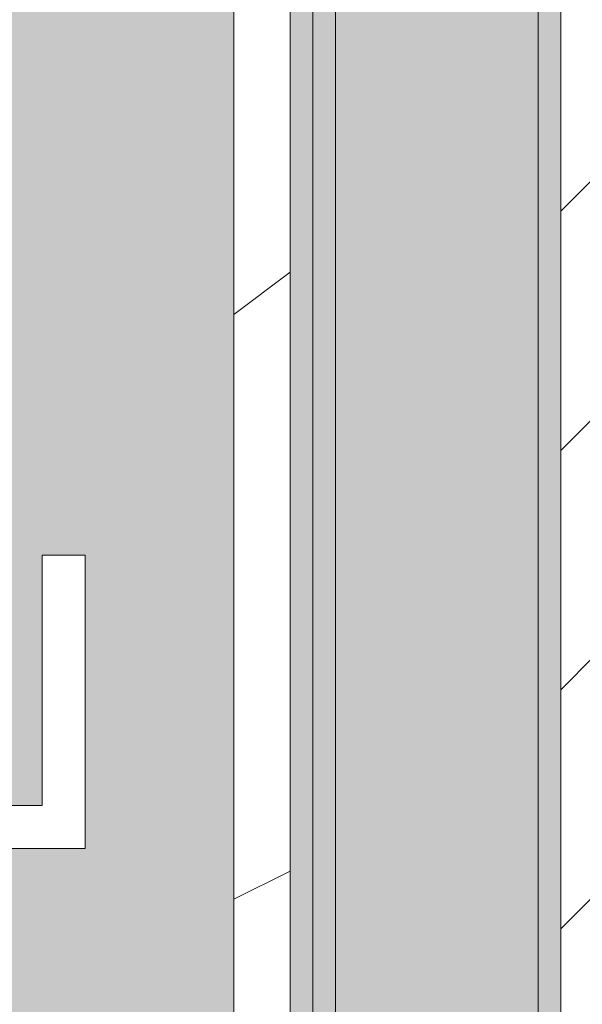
# Model space of a CAD drawing. Header units: millimetres. Extents: x 5980700 to 6194397, y -12939 to 2351883.
# Tile 71 of 124: x 6035928 to 6036178, y -2840 to -2403. Entities that reach past the tile are written whole.
import ezdxf

# ---------------------------------------------------------------- set-up
doc = ezdxf.new("R2010")
doc.units = ezdxf.units.MM
for name, color, linetype, lineweight in [('A-DOOR', 31, 'Continuous', 9), ('A-FLOR-PATT', 8, 'Continuous', 18), ('A-WALL', 113, 'Continuous', 18), ('A-WALL-PATT', 111, 'Continuous', 25)]:
    doc.layers.add(name, color=color, linetype=linetype, lineweight=lineweight)

# ---------------------------------------------------------------- blocks, each defined once
blk = doc.blocks.new('FX-ESQ-INT_PORTA_VISOR-1FL - 92x210cm_100x215cm-1FL-MAD-3_0cmFolha_Maçaneta 01-V73-PLANTA DE CAIMENTO DE PISOS - TÉRREO')
at = {"layer": 'A-DOOR', "lineweight": 5}
for p, q in [((-470.0000000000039, 935.0000000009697), (-509.0050666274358, 935.0000000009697)), ((-509.0050666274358, 935.0000000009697), (-509.005066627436, 805.0000000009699)), ((-490.0050666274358, 805.0000000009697), (-490.0050666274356, 916.0000000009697)), ((-490.0050666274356, 916.0000000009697), (-470.0000000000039, 916.0000000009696)), ((-509.005066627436, 805.0000000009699), (-490.0050666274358, 805.0000000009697))]:
    blk.add_line(p, q, dxfattribs=at)
blk = doc.blocks.new('BE-PMSa-MOD-ARQ-CONEXAODOFUTURO-EX-000-R_rvt-1-PLANTA DE CAIMENTO DE PISOS - TÉRREO')
at = {"layer": 'A-FLOR-PATT', "lineweight": 5}
h = blk.add_hatch(dxfattribs=at)
h.set_pattern_fill('FP_109', color=133, style=0, pattern_type=2)
h.set_pattern_definition([(49.99999999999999, (0, 0), (182.184668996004, -15.93908553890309), [19.05, -209.55]), (355, (0, 0), (-35.24242749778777, 191.0566080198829), [15.24, -167.64]), (100.451, (15.182, -1.328), (146.9425016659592, 175.1166878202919), [16.19, -178.09]), (46.184, (0, 50.8), (271.0788941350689, -42.04327417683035), [28.575, -314.325]), (96.636, (22.59, 47.297), (237.4025071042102, 247.4272132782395), [24.285, -267.135]), (351.184, (0, 50.8), (237.404605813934, 247.4251178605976), [22.86, -251.46]), (21, (25.4, 38.1), (151.6148798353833, -102.2655185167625), [19.05, -209.55]), (326, (25.4, 38.1), (61.80235996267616, 184.1877424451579), [15.24, -167.64]), (71.45100000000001, (38.035, 29.578), (213.4170626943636, 81.92136778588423), [16.19, -178.09]), (37.50000000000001, (0, 0), (3.08832282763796, 84.55507579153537), [8.382, -157.226, 8.382, -161.798, -168.275]), (37.50000000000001, (0, 0), (3.08832282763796, 84.55507579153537), [-335.788, 8.382, -159.893]), (7.499999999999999, (0, 0), (66.81943811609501, 100.1807470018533), [8.382, -88.646, 8.382, -153.416, -64.135]), (7.499999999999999, (0, 0), (66.81943811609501, 100.1807470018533), [-258.826, 8.382, -55.753]), (327.5, (-56.642, 0), (135.5904877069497, -5.7289126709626), [8.382, -55.118, 8.382, -189.738, -262.89]), (327.5, (-56.642, 0), (135.5904877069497, -5.7289126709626), [-261.62, 8.382, -254.508]), (317.5, (-82.042, 0), (148.1288864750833, 25.42676126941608), [8.382, -74.168, 8.382, -123.19, -186.69]), (317.5, (-82.042, 0), (148.1288864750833, 25.42676126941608), [-214.122, 8.382, -178.308])])
h.paths.add_polyline_path([(-4441.627696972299, -8177.825683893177), (-4441.627696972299, -8167.82568389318), (-4451.627696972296, -8167.82568389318), (-4451.627696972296, -8177.825683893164)])
h.paths.add_polyline_path([(20075.50989163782, -8167.825683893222), (20089.3868260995, -8167.825683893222), (20089.38682609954, -5194.841794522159), (19913.38333741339, -5194.841794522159), (19913.38333741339, -4838.84179452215), (20089.38682609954, -4838.841794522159), (20089.38682609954, -2003.841794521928), (19923.3833374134, -2003.841794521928), (19923.38333741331, -1915.841005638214), (15956.88333741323, -1915.841005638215), (15956.88333741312, -2008.841794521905), (15620.88333741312, -2008.841794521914), (15620.88333741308, -1915.841005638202), (12301.88333741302, -1915.841005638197), (12301.88333741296, -2008.841794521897), (11965.88333741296, -2008.84179452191), (11965.88333741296, -1915.841005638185), (9479.379702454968, -1915.841005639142), (9479.379702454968, -1900.841005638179), (8579.379702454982, -1900.841005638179), (8579.379702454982, -2050.841005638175), (11830.88333741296, -2050.841005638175), (11830.88333741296, -2143.841794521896), (12436.88333741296, -2143.841794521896), (12436.88333741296, -2050.84100563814), (15485.88333741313, -2050.841005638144), (15485.88333741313, -2143.841794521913), (16091.88333741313, -2143.841794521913), (16091.88333741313, -2050.841005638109), (19788.3833374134, -2050.841005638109), (19788.3833374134, -2138.841794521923), (19964.38682609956, -2138.841794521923), (19964.38682609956, -4713.841794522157), (19788.3833374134, -4713.841794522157), (19788.3833374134, -5319.841794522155), (19964.38682609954, -5319.841794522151), (19964.38682609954, -8042.825683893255), (8511.785154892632, -8042.825683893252), (8511.785154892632, -4063.84179452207), (8559.379702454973, -4063.841794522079), (8559.379702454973, -3457.84179452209), (8511.785154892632, -3457.84179452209), (8511.785154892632, -2770.84100563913), (8500.374635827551, -2770.84100563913), (8500.374635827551, -2640.841005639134), (8511.785154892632, -2640.841005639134), (8511.785154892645, -2138.841794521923), (8549.379702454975, -2138.826511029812), (8549.379702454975, -1900.841005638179), (8539.379702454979, -1900.841005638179), (8539.379702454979, -1915.841005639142), (8424.379702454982, -1915.841005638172), (8424.379702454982, -2003.841794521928), (8386.785154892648, -2003.841794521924), (8386.785154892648, -3582.841794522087), (8434.379702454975, -3582.841794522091), (8434.379702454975, -3938.841794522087), (8386.78515489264, -3938.841794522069), (8386.78515489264, -8167.825683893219), (19983.39944753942, -8167.825683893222)])
h.paths.add_polyline_path([(-4451.627696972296, -8167.82568389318), (-4451.627696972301, -1915.841005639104), (-4556.62769697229, -1915.841005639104), (-4556.62769697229, -1900.841005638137), (-4566.627696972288, -1900.841005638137), (-4566.627696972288, -2740.841005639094), (-4556.627696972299, -2740.841005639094), (-4556.627696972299, -2751.841005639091), (-4536.622630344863, -2751.841005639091), (-4536.622630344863, -2640.841005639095), (-4517.622630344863, -2640.841005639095), (-4517.622630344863, -2770.841005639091), (-4556.627696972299, -2770.841005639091), (-4556.627696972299, -2780.841005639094), (-4566.627696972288, -2780.841005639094), (-4566.627696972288, -2820.841005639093), (-4576.627696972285, -2820.841005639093), (-4576.627696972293, -8042.825683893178), (-16321.61588607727, -8042.825683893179), (-16321.61588608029, -5319.841794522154), (-16145.61666258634, -5319.841794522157), (-16145.61666258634, -4713.841794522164), (-16321.61588608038, -4713.841794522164), (-16321.61588608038, -2138.841794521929), (-16145.61666258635, -2138.841794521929), (-16145.61666258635, -2050.841005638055), (-12201.61666258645, -2050.841005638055), (-12201.61666258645, -2138.841794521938), (-11585.61666258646, -2138.841794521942), (-11585.61666258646, -2050.841005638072), (-8474.116662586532, -2050.841005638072), (-8474.116662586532, -2138.841794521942), (-7858.116662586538, -2138.841794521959), (-7858.116662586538, -2050.841005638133), (-4596.627696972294, -2049.966749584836), (-4596.627696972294, -1900.841005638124), (-5496.627696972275, -1900.841005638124), (-5496.627696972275, -1915.841005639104), (-7993.116662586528, -1915.841005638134), (-7993.116662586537, -2003.841794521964), (-8339.116662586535, -2003.841794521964), (-8339.116662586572, -1915.841005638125), (-11720.6166625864, -1915.841005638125), (-11720.61666258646, -2003.841794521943), (-12066.61666258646, -2003.841794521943), (-12066.61666258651, -1915.841005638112), (-16280.61666258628, -1915.841005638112), (-16280.61666258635, -2003.84179452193), (-16446.61588608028, -2003.84179452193), (-16446.61588608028, -4838.841794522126), (-16270.61666258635, -4838.841794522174), (-16270.61666258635, -5194.841794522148), (-16446.61588608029, -5194.841794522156), (-16446.61588608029, -8167.825683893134), (-4512.987072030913, -8167.825683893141)])
h.paths.add_polyline_path([(-6183.614845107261, -327.1176804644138), (-6183.612822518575, -327.1195872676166), (-6151.433903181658, -327.1195872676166)])
h.paths.add_polyline_path([(-6183.614845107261, -1157.117680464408), (-6183.612822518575, -1157.119587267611), (-6174.673446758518, -1157.119587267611)])
h.paths.add_polyline_path([(9914.343509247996, -1770.841005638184), (10006.38515489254, -1770.841005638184), (10006.38515489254, -14.61798700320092), (9529.379702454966, -14.61798700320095), (9529.379702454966, -29.61798700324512), (9479.379702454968, -29.61798700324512), (9479.379702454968, -14.61798700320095), (8539.379702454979, -14.617987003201), (8539.379702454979, -29.61798700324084), (8489.37970245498, -28.80444696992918), (8489.37970245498, -14.617987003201), (-2271.114845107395, -14.6179870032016), (-2271.114845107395, -29.61036006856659), (-2321.114845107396, -29.61036006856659), (-2321.114845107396, -14.6179870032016), (-3061.11484510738, -14.61798700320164), (-3061.11484510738, -29.6103600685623), (-3111.114845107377, -29.61036006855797), (-3111.114845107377, -14.61798700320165), (-3280.616662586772, -14.61798700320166), (-3280.616662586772, -29.61036006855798), (-3330.616662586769, -29.61036006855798), (-3330.616662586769, -14.61798700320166), (-4070.616662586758, -14.6179870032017), (-4070.616662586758, -29.61036006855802), (-4120.616662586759, -29.61036006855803), (-4120.616662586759, -14.6179870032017), (-4506.627696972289, -14.61798700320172), (-4506.627696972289, -29.61036006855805), (-4556.62769697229, -29.61036006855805), (-4556.62769697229, -14.61798700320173), (-5496.627696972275, -14.61798700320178), (-5496.627696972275, -29.61036006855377), (-5546.627696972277, -29.61036006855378), (-5546.627696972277, -14.61798700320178), (-6183.614845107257, -14.61798700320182), (-6183.614845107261, -1770.841005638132), (-5546.627696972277, -1770.841005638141), (-5546.627696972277, -1755.841005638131), (-5496.627696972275, -1755.841005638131), (-5496.627696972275, -1770.841005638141), (-4556.62769697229, -1770.841005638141), (-4556.62769697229, -1755.841005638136), (-4506.627696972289, -1755.841005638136), (-4506.627696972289, -1770.841005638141), (-4436.616662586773, -1770.841005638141), (-4436.616662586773, -1682.841794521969), (-4120.616662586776, -1682.841794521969), (-4120.616662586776, -1770.841005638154), (-1313.614873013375, -1770.841005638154), (-1313.614873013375, -1755.841005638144), (-1243.614873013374, -1755.841005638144), (-1243.614873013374, -1770.841005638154), (-403.6148730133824, -1770.841005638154), (-403.6148730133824, -1755.841005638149), (-333.6148730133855, -1755.841005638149), (-333.6148730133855, -1770.841005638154), (748.3833374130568, -1770.841005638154), (748.3833374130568, -1755.841005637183), (818.3833374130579, -1755.841005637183), (818.3833374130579, -1770.841005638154), (1678.38333741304, -1770.841005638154), (1678.38333741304, -1620.841005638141), (-3970.61666258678, -1620.841005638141), (-3970.61666258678, -1532.841794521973), (-4586.616662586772, -1532.841794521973), (-4586.616662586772, -1620.841005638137), (-6033.61484510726, -1620.841005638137), (-6033.61484510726, -164.6179870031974), (9856.385154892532, -164.6179870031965), (9856.385154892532, -1620.841005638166), (8559.379702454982, -1620.841005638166), (8559.379702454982, -1532.841794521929), (7943.379702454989, -1532.841794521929), (7943.379702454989, -1620.841005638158), (2294.383337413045, -1620.970226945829), (2294.383337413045, -1770.841005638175), (3154.383337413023, -1770.841005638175), (3154.383337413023, -1755.841005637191), (3224.383337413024, -1755.841005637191), (3224.383337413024, -1770.841005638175), (4236.385126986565, -1770.841005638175), (4236.385126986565, -1755.841005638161), (4306.385126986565, -1755.841005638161), (4306.385126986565, -1770.841005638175), (5146.385126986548, -1770.841005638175), (5146.385126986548, -1755.841005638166), (5216.38512698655, -1755.841005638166), (5216.38512698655, -1770.841005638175), (8093.379702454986, -1770.841005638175), (8093.379702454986, -1682.841794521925), (8409.379702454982, -1682.841794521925), (8409.379702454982, -1770.841005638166), (8489.37970245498, -1770.841005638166), (8489.37970245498, -1755.841005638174), (8539.379702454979, -1755.841005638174), (8539.379702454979, -1770.841005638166), (9479.379702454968, -1770.841005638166), (9479.379702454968, -1755.841005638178), (9529.379702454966, -1755.841005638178), (9529.379702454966, -1770.841005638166), (9856.385154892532, -1770.841005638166)])
h.paths.add_polyline_path([(2264.383337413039, -1770.841005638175), (2264.383337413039, -1527.841794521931), (1708.383337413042, -1527.841794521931), (1708.383337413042, -1770.841005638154), (1718.38333741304, -1770.841005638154), (1718.38333741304, -1755.841005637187), (1788.383337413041, -1755.841005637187), (1788.383337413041, -1770.841005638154), (1833.383337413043, -1770.841005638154), (1833.383337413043, -1677.841794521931), (2139.383337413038, -1677.841794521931), (2139.383337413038, -1770.841005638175), (2184.38333741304, -1770.841005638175), (2184.38333741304, -1755.841005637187), (2254.383337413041, -1755.841005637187), (2254.383337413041, -1770.841005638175), (2259.025241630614, -1770.841005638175)])
h.paths.add_polyline_path([(16686.35582290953, -1755.841005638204), (19923.38333741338, -1755.841005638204), (19923.3833374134, -1667.841794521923), (20089.38682609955, -1667.841794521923), (20089.38682609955, 1166.15820547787), (19913.38333741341, 1166.158205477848), (19913.38333741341, 1522.158205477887), (20089.38682609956, 1522.158205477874), (20089.38682609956, 4296.158205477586), (19913.3833374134, 4296.158205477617), (19913.38333741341, 4461.658994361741), (15971.88333741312, 4461.658994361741), (15971.88333741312, 4296.158205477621), (15605.88333741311, 4296.158205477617), (15605.88333741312, 4461.658994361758), (12316.88333741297, 4461.658994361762), (12316.88333741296, 4296.158205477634), (11950.88333741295, 4296.158205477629), (11950.88333741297, 4461.658994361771), (8424.379702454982, 4461.658994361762), (8424.379702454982, 140.3820129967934), (8489.37970245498, 140.3820129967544), (8489.37970245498, 130.3820129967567), (8539.379702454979, 130.382012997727), (8539.379702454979, 115.3820129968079), (8549.379702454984, 115.3820129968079), (8549.379702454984, 955.3820129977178), (8539.379702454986, 955.3820129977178), (8539.379702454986, 966.3820129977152), (8519.374635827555, 966.382012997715), (8519.374635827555, 855.3820129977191), (8500.374635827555, 855.3820129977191), (8500.374635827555, 985.382012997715), (8539.379702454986, 985.3820129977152), (8539.379702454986, 995.3820129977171), (8549.379702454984, 995.3820129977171), (8549.379702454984, 4336.658994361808), (11825.88333741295, 4336.658994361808), (11825.88333741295, 4171.158205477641), (12441.88333741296, 4171.158205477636), (12441.88333741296, 4336.658994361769), (15480.88333741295, 4336.658994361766), (15480.88333741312, 4171.158205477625), (16096.88333741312, 4171.15820547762), (16097.48518693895, 4336.658994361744), (19788.3833374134, 4336.658994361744), (19788.38333741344, 4171.158205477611), (19964.38682609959, 4171.158205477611), (19964.38682609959, 1647.158205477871), (19788.38333741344, 1647.158205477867), (19788.38333741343, 1041.158205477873), (19964.38682609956, 1041.158205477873), (19964.38682609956, -1532.841794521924), (19788.38333741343, -1532.841794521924), (19788.38333741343, -1620.841005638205), (16091.88333741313, -1620.841005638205), (16091.88333741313, -1527.84179452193), (15485.88333741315, -1527.841794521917), (15485.88333741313, -1620.841005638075), (12436.88333741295, -1620.841005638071), (12436.88333741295, -1527.841794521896), (11830.88333741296, -1527.841794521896), (11830.88333741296, -1620.841005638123), (10286.38515489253, -1620.841005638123), (10286.38515489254, 265.3820129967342), (8579.379702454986, 265.3820129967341), (8579.379702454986, 115.3820129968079), (9479.379702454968, 115.3820129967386), (9479.379702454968, 130.3820129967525), (9509.37970245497, 130.3820129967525), (9509.37970245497, 140.3820129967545), (10161.38515489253, 140.3820129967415), (10161.38515489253, -1755.841005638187), (11965.88333741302, -1755.841005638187), (11965.88333741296, -1662.841794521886), (12301.88333741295, -1662.84179452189), (12301.88333741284, -1755.841005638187), (15620.88333741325, -1755.841005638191), (15620.88333741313, -1662.841794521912), (15956.88333741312, -1662.841794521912), (15956.88333741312, -1755.841005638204), (16417.78746090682, -1755.841005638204)])
h.paths.add_polyline_path([(-6868.469615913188, -1755.841005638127), (-6338.614845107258, -1755.841005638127), (-6338.614845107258, 140.3896399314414), (-5546.627696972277, 140.3896399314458), (-5546.627696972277, 130.3896399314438), (-5496.627696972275, 130.389639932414), (-5496.627696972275, 115.3896399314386), (-4596.627696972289, 115.3896399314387), (-4596.627696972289, 265.3896399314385), (-6463.614845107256, 265.3896399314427), (-6463.614845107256, -1620.841005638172), (-7858.116662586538, -1620.841005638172), (-7858.116662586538, -1532.841794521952), (-8474.116662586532, -1532.841794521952), (-8474.116662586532, -1620.84100563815), (-11585.61666258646, -1620.84100563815), (-11585.61666258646, -1532.841794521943), (-12201.61666258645, -1532.841794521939), (-12201.61666258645, -1620.841005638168), (-16145.61666258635, -1620.841005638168), (-16145.61666258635, -1532.841794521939), (-16321.61588608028, -1532.841794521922), (-16321.61588608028, 1041.158205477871), (-16145.61666258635, 1041.158205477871), (-16145.61666258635, 1647.158205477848), (-16321.6158860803, 1647.158205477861), (-16321.6158860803, 4171.158205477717), (-16145.61666258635, 4171.158205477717), (-16145.61666258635, 4337.158913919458), (-12201.61666258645, 4337.158913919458), (-12201.61666258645, 4171.158205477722), (-11585.61666258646, 4171.158205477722), (-11585.61666258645, 4337.158913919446), (-8474.116662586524, 4337.158913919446), (-8474.116662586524, 4171.158205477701), (-7858.116662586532, 4171.158205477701), (-7858.116662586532, 4337.158913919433), (-4576.627696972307, 4337.158913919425), (-4576.627696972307, 1035.389639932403), (-4566.627696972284, 1035.389639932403), (-4566.627696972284, 995.3896399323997), (-4556.62769697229, 995.3896399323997), (-4556.62769697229, 985.3896399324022), (-4517.622630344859, 985.3896399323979), (-4517.622630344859, 855.389639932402), (-4536.622630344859, 855.389639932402), (-4536.622630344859, 966.3896399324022), (-4556.62769697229, 966.3896399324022), (-4556.62769697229, 955.3896399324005), (-4566.627696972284, 955.3896399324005), (-4566.627696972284, 115.3896399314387), (-4556.62769697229, 115.3896399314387), (-4556.62769697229, 130.3896399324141), (-4506.627696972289, 130.3896399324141), (-4506.627696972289, 140.3896399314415), (-4451.627696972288, 140.3896399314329), (-4451.711295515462, 4461.658994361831), (-7983.116662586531, 4461.65899436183), (-7983.116662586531, 4296.158205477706), (-8349.116662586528, 4296.158205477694), (-8349.200261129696, 4461.658994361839), (-11710.61666258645, 4461.658994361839), (-11710.61666258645, 4296.158205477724), (-12076.61666258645, 4296.158205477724), (-12076.7002611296, 4461.658994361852), (-16280.61666258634, 4461.658994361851), (-16280.61666258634, 4306.158205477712), (-16446.61588608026, 4306.158205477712), (-16446.61588608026, 1512.158205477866), (-16280.61666258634, 1512.158205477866), (-16280.61666258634, 1497.158205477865), (-16270.61666258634, 1497.158205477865), (-16270.61666258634, 1166.158205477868), (-16446.61588608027, 1166.158205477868), (-16446.61588608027, -1667.841794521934), (-16280.61666258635, -1667.841794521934), (-16280.61666258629, -1755.841005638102), (-12066.61666258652, -1755.841005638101), (-12066.61666258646, -1667.841794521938), (-11720.61666258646, -1667.841794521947), (-11720.61666258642, -1755.841005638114), (-8339.116662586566, -1755.841005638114), (-8339.116662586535, -1667.841794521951), (-7993.116662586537, -1667.841794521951), (-7993.116662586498, -1755.841005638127), (-7457.340251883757, -1755.841005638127)])
h.paths.add_polyline_path([(10006.38316409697, -1157.11958726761), (10006.38515489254, -1157.117680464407), (9997.443780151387, -1157.11958726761)])
h.paths.add_polyline_path([(10006.38316409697, -327.1195872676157), (10006.38515489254, -327.1176804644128), (9997.443780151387, -327.1195872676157)])
h.paths.add_polyline_path([(7264.425647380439, 115.3820129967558), (7919.878136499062, 115.3820129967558), (7919.878136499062, 265.3820129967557), (6363.379702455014, 265.3820129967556), (6363.379702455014, 115.3820129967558)])
h.paths.add_polyline_path([(6323.379702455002, 115.3820129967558), (6333.379702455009, 115.3820129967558), (6333.379702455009, 265.3820129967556), (2116.385126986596, 265.3820129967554), (2116.385126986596, 1037.158205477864), (2296.38333741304, 1037.158205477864), (2296.38333741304, 1651.158205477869), (2116.385126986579, 1651.158205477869), (2116.385126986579, 2814.158994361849), (1966.385126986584, 2814.158994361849), (1966.385126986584, 2804.158994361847), (1981.385126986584, 2804.158994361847), (1981.385126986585, 1516.158205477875), (2161.383337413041, 1516.158205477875), (2161.383337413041, 1172.158205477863), (1981.385126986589, 1172.158205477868), (1981.385126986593, 130.382012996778), (6323.379702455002, 130.3820129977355)])
h.paths.add_polyline_path([(7949.878136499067, 115.3820129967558), (7963.379702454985, 115.3820129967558), (7963.379702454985, 130.3820129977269), (8078.379702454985, 130.3820129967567), (8078.379702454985, 296.3913006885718), (8254.379702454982, 296.4037829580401), (8254.379702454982, 1172.158205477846), (8076.38333741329, 1172.158205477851), (8076.38333741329, 1516.158205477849), (8254.379702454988, 1516.158205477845), (8254.379702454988, 4306.158205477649), (8078.383337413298, 4306.158205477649), (8078.383337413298, 4471.658994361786), (7658.883337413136, 4471.658994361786), (7658.883337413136, 4476.658994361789), (7618.883337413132, 4476.658994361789), (7618.883337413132, 4486.658994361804), (2618.883337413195, 4486.658994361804), (2618.883337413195, 4476.658994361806), (2578.8833374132, 4476.658994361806), (2578.8833374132, 4471.658994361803), (2159.383337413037, 4471.658994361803), (2159.383337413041, 4306.158205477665), (1981.385126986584, 4306.158205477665), (1981.385126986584, 3744.158994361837), (1966.385126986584, 3744.158994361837), (1966.385126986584, 2844.158994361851), (2116.385126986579, 2844.158994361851), (2116.385126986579, 4171.158205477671), (2294.38333741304, 4171.158205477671), (2294.38333741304, 4336.658994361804), (7943.383337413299, 4336.658994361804), (7943.383337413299, 4171.158205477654), (8119.379702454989, 4171.158205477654), (8119.379702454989, 1651.158205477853), (7941.383337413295, 1651.158205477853), (7941.383337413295, 1037.158205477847), (8119.379702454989, 1037.158205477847), (8119.379702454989, 431.3942088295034), (7949.878136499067, 431.3817265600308), (7949.878136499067, 130.3820129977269)])
h.paths.add_polyline_path([(1686.385126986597, 115.3820129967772), (1836.385126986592, 115.3820129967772), (1836.385126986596, 2754.15899436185), (1821.385126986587, 2754.15899436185), (1821.385126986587, 2804.158994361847), (1836.385126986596, 2804.158994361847), (1836.385126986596, 3744.158994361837), (1821.385126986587, 3744.158994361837), (1821.385126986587, 3794.158994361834), (1836.385126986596, 3794.158994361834), (1836.385126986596, 3907.158994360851), (1774.885126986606, 3907.158994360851), (1774.885126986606, 3919.658994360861), (1049.885126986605, 3919.658994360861), (1049.885126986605, 3954.658994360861), (1769.885126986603, 3954.658994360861), (1769.885126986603, 3961.658994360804), (386.3851269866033, 3961.658994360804), (386.3851269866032, 4486.658994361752), (-333.6148451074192, 4486.658994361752), (-333.6148451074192, 4407.158913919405), (-318.6148451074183, 4407.158913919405), (-318.6148451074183, 4357.158913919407), (-333.6148451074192, 4357.158913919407), (-333.6148451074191, 3617.158913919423), (-318.6148451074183, 3617.158913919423), (-318.6148451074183, 3567.158913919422), (-333.6148451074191, 3567.158913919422), (-333.6148451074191, 3238.903506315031), (-183.6148451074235, 3238.903506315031), (-183.6148451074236, 4337.158913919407), (236.3851269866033, 4337.158913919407), (236.3851269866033, 3811.658994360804), (1686.385126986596, 3811.658994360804), (1686.385126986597, 265.3820129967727), (444.3857207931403, 265.3820129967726), (444.3857207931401, 2287.15820547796), (81.29247742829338, 2287.15820547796), (81.2924774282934, 2137.15820547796), (294.3857207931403, 2137.15820547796), (294.3857207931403, 1698.268829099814), (304.3857207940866, 1698.268829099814), (304.3857207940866, 1648.268829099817), (294.3857207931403, 1648.268829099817), (295.5425980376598, 308.2688290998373), (304.385720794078, 308.2688290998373), (304.385720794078, 258.2688290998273), (294.3857207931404, 258.2688290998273), (294.3857207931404, 115.3820129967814), (1680.297920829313, 115.3820129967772)])
h.paths.add_polyline_path([(-2016.707522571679, 1971.140541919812), (-1743.707740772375, 1971.14801826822), (-1743.707740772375, 2121.140541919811), (-1993.707304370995, 2121.140541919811), (-1993.707304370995, 1971.148018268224), (-2018.707522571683, 1971.148018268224), (-2018.707522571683, 2121.140541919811), (-2422.616662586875, 2121.140541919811), (-2422.616662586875, 2245.558205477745), (-3006.114845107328, 2245.558205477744), (-3006.114845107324, 3007.158913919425), (-2018.707522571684, 3007.158913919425), (-2018.707522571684, 3238.903506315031), (-3156.114845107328, 3238.903506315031), (-3156.114845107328, 1971.140541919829), (-2784.616662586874, 1971.14054191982), (-2784.616662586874, 2095.558205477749), (-2572.616662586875, 2095.558205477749), (-2572.616662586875, 1971.140541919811), (-2018.707522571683, 1971.140541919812)])
h.paths.add_polyline_path([(-1993.707304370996, 3007.158913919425), (-1743.707740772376, 3007.158913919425), (-1743.707740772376, 3238.903506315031), (-1993.707304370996, 3238.903506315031), (-1993.707304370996, 3094.949362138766)])
h.paths.add_polyline_path([(1801.885126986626, 3919.658994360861), (1836.385126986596, 3919.658994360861), (1836.385126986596, 3961.658994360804), (1801.885126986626, 3961.658994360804), (1801.885126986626, 3927.158994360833)])
at = {"layer": 'A-WALL'}
blk.add_hatch(color=10, dxfattribs=at).paths.add_polyline_path([(-4416.627696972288, -8187.825683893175), (-4416.627696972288, -1900.841005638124), (-4426.62769697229, -1900.841005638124), (-4426.627696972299, -8187.825683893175)])
at = {"layer": 'A-WALL', "lineweight": 5}
blk.add_hatch(color=9, dxfattribs=at).paths.add_polyline_path([(-4406.627696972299, -8187.825683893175), (-4406.627696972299, -1900.841005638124), (-4416.627696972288, -1900.841005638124), (-4416.627696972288, -8187.825683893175)])
h = blk.add_hatch(color=9, dxfattribs=at)
h.paths.add_polyline_path([(-4316.627696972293, -8187.825683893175), (-4306.6276969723, -8187.825683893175), (-4306.6276969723, -3883.841794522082), (-4316.627696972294, -3883.841794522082), (-4316.627696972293, -8142.74533134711)])
h.paths.add_polyline_path([(-4316.627696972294, -3873.141794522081), (-4306.6276969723, -3873.141794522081), (-4306.6276969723, -3648.541794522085), (-4316.627696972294, -3648.541794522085), (-4316.627696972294, -3746.470324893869)])
h.paths.add_polyline_path([(-4316.627696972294, -3637.841794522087), (-4306.6276969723, -3637.841794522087), (-4306.6276969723, -1958.841794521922), (-4316.627696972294, -1958.841794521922), (-4316.627696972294, -3627.841794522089)])
h.paths.add_polyline_path([(-4316.627696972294, -1948.141794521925), (-4306.6276969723, -1948.141794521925), (-4306.6276969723, -1900.841005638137), (-4316.627696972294, -1900.841005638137)])
at = {"layer": 'A-WALL-PATT', "lineweight": 5}
h = blk.add_hatch(dxfattribs=at)
h.set_pattern_fill('FP_129', color=71, style=0, pattern_type=2)
h.set_pattern_definition([(216.87, (166.6, 416.5), (1249.498511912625, 833.0022321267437), [208.25, -1874.25]), (206.565, (416.5, 291.55), (-416.4997849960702, -416.4999353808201), [465.661, -465.661]), (198.435, (416.5, 83.3), (-832.9995359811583, -416.5008561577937), [263.4179999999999, -1053.671])])
h.paths.add_polyline_path([(-4451.627696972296, -8167.82568389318), (-4426.627696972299, -8167.825683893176), (-4426.62769697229, -1900.841005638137), (-4451.627696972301, -1900.841005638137), (-4451.6276969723, -8142.74533134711)])
blk.add_hatch(color=57, dxfattribs=at).paths.add_polyline_path([(-4406.627696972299, -8187.825683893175), (-4316.627696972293, -8187.825683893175), (-4316.627696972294, -3883.841794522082), (-4406.616662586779, -3883.841794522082), (-4406.616662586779, -3873.141794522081), (-4316.627696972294, -3873.141794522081), (-4316.627696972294, -3648.541794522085), (-4406.616662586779, -3648.541794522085), (-4406.616662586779, -3637.841794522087), (-4316.627696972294, -3637.841794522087), (-4316.627696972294, -1958.841794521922), (-4406.616662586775, -1958.841794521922), (-4406.616662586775, -1948.141794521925), (-4316.627696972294, -1948.141794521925), (-4316.627696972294, -1900.841005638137), (-4406.627696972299, -1900.841005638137), (-4406.627696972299, -8142.74533134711)])
h = blk.add_hatch(dxfattribs=at)
h.set_pattern_fill('FP_14', color=252, style=0, pattern_type=2)
h.set_pattern_definition([(45, (0, 0), (-53.03300858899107, 53.03300858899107), [])])
h.paths.add_polyline_path([(-4306.6276969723, -8187.825683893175), (-4291.62769697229, -8187.825683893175), (-4291.627696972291, -3883.841794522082), (-4306.6276969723, -3883.841794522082), (-4306.6276969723, -8156.466721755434)])
h.paths.add_polyline_path([(-4306.6276969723, -3873.141794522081), (-4294.666662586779, -3873.141794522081), (-4291.627696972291, -3871.883013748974), (-4291.627696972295, -3649.800575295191), (-4294.666662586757, -3648.541794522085), (-4306.6276969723, -3648.541794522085), (-4306.6276969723, -3870.007837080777)])
h.paths.add_polyline_path([(-4291.627696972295, -3637.841794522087), (-4291.627696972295, -1958.841794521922), (-4306.6276969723, -1958.841794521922), (-4306.6276969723, -3637.841794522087), (-4294.666662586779, -3637.841794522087)])
h.paths.add_polyline_path([(-4306.6276969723, -1948.141794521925), (-4294.666662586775, -1948.141794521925), (-4291.627696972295, -1946.883013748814), (-4291.627696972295, -1900.841005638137), (-4306.6276969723, -1900.841005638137), (-4306.6276969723, -1945.007837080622)])
at = {"layer": 'A-WALL', "color": 90, "lineweight": 5}
for p, q in [((-4451.627696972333, -8167.825683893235), (-4451.627696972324, -1900.841005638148)), ((-4416.627696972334, -8187.825683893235), (-4416.627696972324, -1900.841005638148)), ((-4406.627696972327, -3637.84179452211), (-4406.627696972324, -1958.841794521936)), ((-4316.627696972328, -3637.84179452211), (-4316.627696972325, -1958.841794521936)), ((-4306.627696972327, -3637.84179452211), (-4306.627696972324, -1958.841794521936))]:
    blk.add_line(p, q, dxfattribs=at)
at = {"layer": 'A-WALL', "color": 130, "lineweight": 9}
blk.add_line((-4426.627696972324, -1900.841005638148), (-4426.627696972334, -8187.825683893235), dxfattribs=at)
at = {"layer": 'A-DOOR', "color": 250, "lineweight": 5, "rotation": 180}
blk.add_blockref('FX-ESQ-INT_PORTA_VISOR-1FL - 92x210cm_100x215cm-1FL-MAD-3_0cmFolha_Maçaneta 01-V73-PLANTA DE CAIMENTO DE PISOS - TÉRREO', (-5026.627696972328, -1835.841005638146), dxfattribs=at)

msp = doc.modelspace()

# ---------------------------------------------------------------- block references
at = {"lineweight": 5}
msp.add_blockref('BE-PMSa-MOD-ARQ-CONEXAODOFUTURO-EX-000-R_rvt-1-PLANTA DE CAIMENTO DE PISOS - TÉRREO', (6040474.816446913, 0), dxfattribs=at)

doc.saveas('drawing.dxf')
